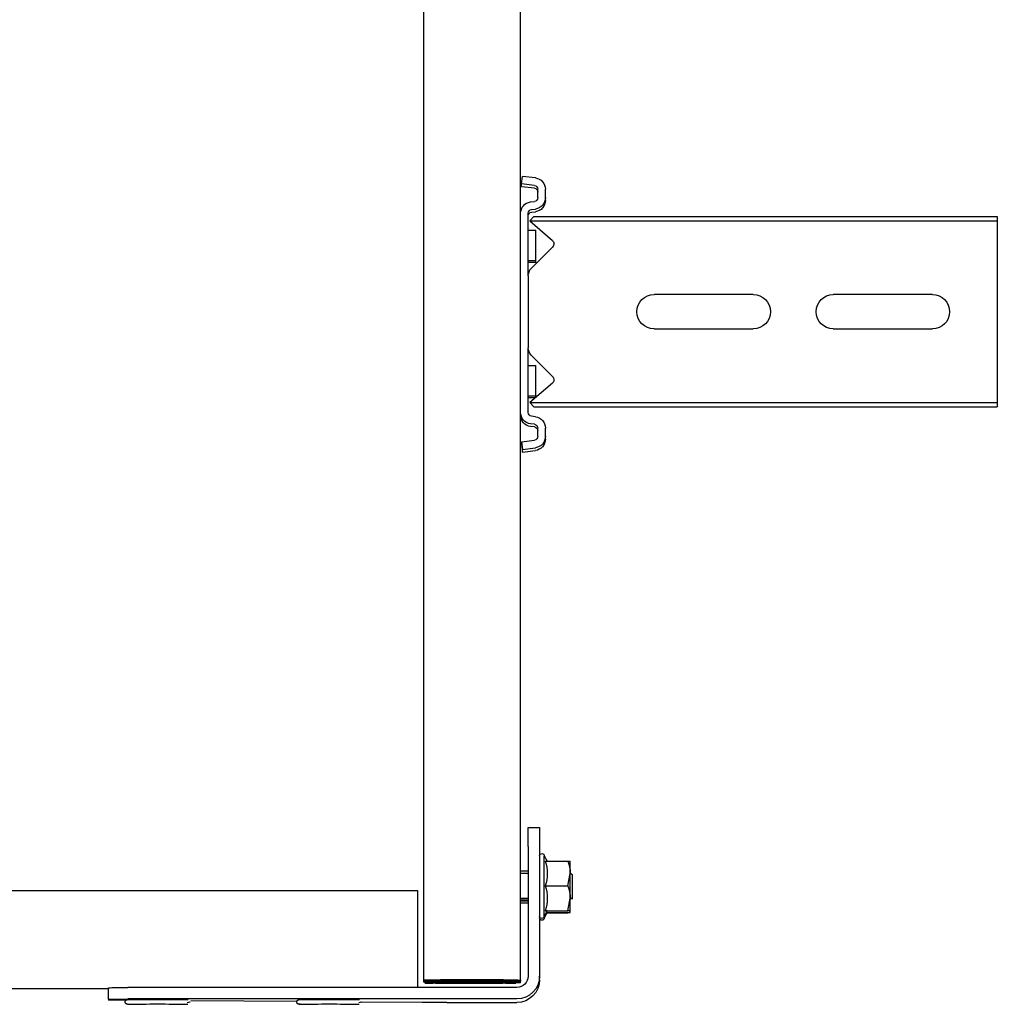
# Model space of a CAD drawing. Header units: centimetres. Extents: x 0 to 55409, y -2708 to 14680.
# Tile 183 of 215: x 52017 to 52043, y 5357 to 5383. Entities that reach past the tile are written whole.
import ezdxf

# ---------------------------------------------------------------- set-up
doc = ezdxf.new("R2010")
doc.units = ezdxf.units.CM
doc.header["$LTSCALE"] = 0.01
doc.layers.add('A-konstrukcja', color=7, linetype='Continuous')

# ---------------------------------------------------------------- blocks, each defined once
blk = doc.blocks.new('A$7E8814B27261F1')
at = {"color": 7, "linetype": 'Continuous'}
for p, q in [((4163.1, 4423), (4163.1, 327)), ((4188.85, 4341.97), (4188.85, 408.03)), ((4191.61, 408.03), (4188.61, 408.03)), ((4191.61, 408.03), (4191.83, 408.03)), ((4188.56, 301), (4188.56, 403.03)), ((4191.56, 301), (4191.56, 403.03)), ((4191.9, 403.51), (4191.9, 404.5)), ((4192.23, 358.68), (4192.03, 386.44)), ((4192.48, 325.83), (4192.36, 341.75)), ((711.34, 325.5), (4186.6, 325.5)), ((4163.1, 327), (4167.57, 327)), ((4167.57, 327), (4184.06, 327)), ((4184.06, 327), (4188.56, 327)), ((4186.62, 325.5), (4186.6, 325.5)), ((4186.62, 325.5), (4187.07, 325.5)), ((4186.62, 323.5), (4186.62, 325.5)), ((4187.07, 325.5), (4187.08, 325.5)), ((4187.08, 325.5), (4187.08, 323.5)), ((4186.93, 323.19), (4186.59, 323.19)), ((4186.6, 323.5), (4186.62, 323.5)), ((4186.94, 325), (4186.62, 325)), ((4186.94, 325), (4186.93, 323.19)), ((4186.93, 323.19), (4186.97, 321.2)), ((4186.98, 323.01), (4186.94, 325)), ((4187.4, 323.19), (4187.06, 323.19)), ((4187.08, 323.5), (4187.07, 323.5)), ((4187.41, 325), (4187.08, 325)), ((4187.4, 323.19), (4187.41, 325)), ((4187.44, 321.2), (4187.4, 323.19)), ((4187.41, 325), (4187.45, 323.01)), ((4186.56, 321), (4186.56, 304.5)), ((4186.58, 304.5), (4186.58, 321)), ((4187.03, 304.5), (4187.03, 321)), ((4187.05, 321), (4187.05, 304.5)), ((4192.5, 319.37), (4192.5, 301)), ((4186.97, 305.79), (4186.58, 305.79)), ((4186.97, 305.79), (4186.91, 303.09)), ((4187.44, 305.79), (4187.05, 305.79)), ((4187.37, 303.09), (4187.44, 305.79)), ((4186.91, 301.21), (4186.98, 303.94)), ((4187.44, 303.94), (4187.38, 301.21)), ((4186.6, 300), (711.34, 300)), ((3977.86, 299.74), (3975.88, 299.5)), ((3976.29, 296.13), (3975.88, 299.5)), ((3978.58, 299.74), (3977.86, 299.74)), ((3978.27, 296.38), (3977.86, 299.74)), ((3978.99, 296.38), (3978.58, 299.74)), ((4037.78, 300), (3985.55, 300)), ((4038.49, 300), (4037.78, 300)), ((4045.47, 299.74), (4045.05, 296.38)), ((4046.18, 299.74), (4045.47, 299.74)), ((4045.47, 299.74), (4047.45, 299.5)), ((4046.18, 299.74), (4048.17, 299.5)), ((4047.45, 299.5), (4047.04, 296.13)), ((4048.17, 299.5), (4047.45, 299.5)), ((4048.17, 299.5), (4047.75, 296.13)), ((4157.94, 300), (4157.94, 298)), ((4158.7, 298), (4158.7, 300)), ((4165.17, 298), (4165.17, 300)), ((4165.64, 298), (4165.64, 300)), ((4165.94, 298), (4165.94, 300)), ((4166.4, 298), (4166.4, 300)), ((4186.85, 302), (4186.6, 302)), ((4186.6, 300), (4186.85, 300)), ((4187.07, 300), (4186.85, 300)), ((4187.07, 302), (4187.32, 302)), ((4187.32, 300), (4187.07, 300)), ((3982.57, 297.37), (3982.45, 296.38)), ((3984.56, 297.12), (3984.44, 296.13)), ((3985.27, 297.12), (3985.15, 296.13)), ((4001.92, 298), (3985.55, 298)), ((3986.42, 296.55), (3987.55, 297.54)), ((3987.55, 297.54), (3992.65, 291.67)), ((3987.55, 297.54), (3987.55, 286.5)), ((3989.98, 298), (3989.98, 296)), ((3994.41, 291.61), (4000.01, 297.21)), ((3997.98, 296), (3997.98, 298)), ((3998.45, 296), (3998.45, 298)), ((4001.92, 298), (4004.23, 298)), ((4004.23, 298), (4018.52, 298)), ((4018.52, 298), (4020.83, 298)), ((4037.78, 298), (4020.83, 298)), ((4022.74, 297.21), (4028.34, 291.61)), ((4025.48, 298), (4025.48, 296)), ((4030.1, 291.67), (4035.2, 297.54)), ((4033.48, 296), (4033.48, 298)), ((4033.95, 296.1), (4033.95, 298)), ((4035.2, 297.54), (4036.33, 296.55)), ((4035.2, 297.54), (4035.2, 286.5)), ((4038.89, 296.13), (4038.77, 297.12)), ((4040.88, 296.38), (4040.75, 297.37)), ((4041.59, 296.38), (4041.47, 297.37)), ((4146.61, 298), (4146.61, 295)), ((4151.57, 298), (4146.61, 298)), ((4151.57, 298), (4185.56, 298)), ((3981.46, 295.5), (3979.27, 295.5)), ((3986.42, 296.55), (3986.42, 286.5)), ((3997.98, 296), (3989.98, 296)), ((3998.45, 296), (3997.98, 296)), ((4033.48, 296), (4025.48, 296)), ((4033.86, 296), (4033.48, 296)), ((4036.33, 296.55), (4036.33, 286.5)), ((4044.06, 295.5), (4041.87, 295.5)), ((4146.61, 295), (4151.57, 295)), ((4151.57, 295), (4185.56, 295)), ((4186.5, 295), (4185.56, 295)), ((3981.46, 293.5), (3979.27, 293.5)), ((3982.17, 293.5), (3981.46, 293.5)), ((4044.06, 293.5), (4041.87, 293.5)), ((4044.78, 293.5), (4044.06, 293.5)), ((4169.84, 293.8), (4154.04, 293.8)), ((4154.04, 293.8), (4155.41, 293.01)), ((4155.41, 293.57), (4155.41, 287.58)), ((4161.87, 293.57), (4161.87, 287.58)), ((4168.41, 293.57), (4168.41, 287.58)), ((4168.44, 292.99), (4169.84, 293.8)), ((4168.47, 293.57), (4168.47, 287.58)), ((4168.87, 293.24), (4168.87, 287.58)), ((4168.9, 292.99), (4170.3, 293.8)), ((4168.93, 293.28), (4168.93, 287.58)), ((4170.3, 293.8), (4169.84, 293.8)), ((4158.64, 287), (4155.44, 287)), ((4158.44, 287), (4158.94, 286.5)), ((4161.87, 287.58), (4158.64, 287)), ((4165.14, 287), (4158.64, 287)), ((4164.94, 286.5), (4165.44, 287)), ((4168.41, 287.58), (4165.14, 287)), ((4168.44, 287), (4165.14, 287)), ((4168.9, 287), (4168.5, 287)), ((3986.42, 286.5), (3986.42, 175)), ((3987.55, 286.5), (3987.55, 175)), ((4035.2, 286.5), (4035.2, 175)), ((4036.33, 286.5), (4036.33, 175)), ((4158.94, 286.5), (4164.94, 286.5)), ((4164.94, 286.5), (4165.4, 286.5)), ((4006.87, 239), (4006.87, 265)), ((4015.87, 265), (4015.87, 239)), ((4006.87, 192), (4006.87, 218)), ((4015.87, 218), (4015.87, 192)), ((3986.42, 175), (3987.55, 175)), ((3987.55, 175), (3992.65, 175)), ((3992.65, 175), (3994.41, 175)), ((3994.41, 175), (4000.01, 175)), ((4000.01, 175), (4001.92, 175)), ((4001.92, 175), (4020.83, 175)), ((4020.83, 175), (4022.74, 175)), ((4022.74, 175), (4028.34, 175)), ((4028.34, 175), (4030.1, 175)), ((4030.1, 175), (4035.2, 175)), ((4035.2, 175), (4036.33, 175))]:
    blk.add_line(p, q, dxfattribs=at)
for centre, radius, start, end in [((4001.92, 295.3), 2.7, 90, 135), ((4020.83, 295.3), 2.7, 45, 90), ((4154.04, 294.4), 0.6, 90, 270), ((4169.84, 294.4), 0.6, 270, 90), ((4170.3, 294.4), 0.6, 270, 90), ((4158.64, 302.37), 9.37, 249.8159, 290.1841), ((4165.14, 302.55), 9.56, 250.0132, 289.9868), ((3993.56, 292.46), 1.2, 221, 315), ((4029.19, 292.46), 1.2, 225, 319), ((4158.75, 296.93), 9.93, 250.3005, 269.3422), ((4159.76, 287.54), 4.36, 179.401, 187.0562), ((4165.25, 297.12), 10.12, 250.4904, 269.3522), ((4172.76, 287.54), 4.36, 179.401, 187.0562), ((4164.16, 287.53), 4.31, 352.9062, 0.6366), ((4173.22, 287.54), 4.36, 179.401, 187.0562), ((4011.37, 265), 4.5, 0, 180), ((4011.37, 239), 4.5, 180, 0), ((4011.37, 218), 4.5, 0, 180), ((4011.37, 192), 4.5, 180, 0)]:
    blk.add_arc(centre, radius, start, end, dxfattribs=at)
for centre, major_axis, ratio, start_param, end_param in [((4188.61, 403.03), (0, 5), 0.008727, 0, 1.570796), ((4191.61, 403.03), (0, -5), 0.008727, 3.141593, 4.712389), ((4191.83, 398.03), (0, 10), 0.008727, 5.415173, 6.283185), ((4192.94, 395.2), (0, 7.9), 0.008727, 0, 3.141593), ((4192.94, 395.2), (0, 7.9), 0.008727, 6.268069, 6.283185), ((4191.74, 395.2), (0, 7.9), 0.008727, 1.436101, 3.141593), ((4192.94, 350.2), (0, 7.9), 0.008727, 0, 3.141593), ((4192.94, 350.2), (0, 7.9), 0.008727, 6.268069, 6.283185), ((4191.74, 350.2), (0, 7.9), 0.008727, 1.436101, 3.141593), ((4186.6, 321), (0, 4.5), 0.008727, 0, 1.570796), ((4187.07, 321), (0, 4.5), 0.008727, 0, 1.570796), ((4192.41, 319.37), (0, 10), 0.008727, 4.712389, 5.415173), ((4186.6, 321), (0, -2.5), 0.008727, 3.141593, 4.712389), ((4186.94, 313.5), (0, -10.5), 0.008727, 0.427989, 2.70526), ((4187.07, 321), (0, -2.5), 0.008727, 3.141593, 4.712389), ((4187.41, 313.5), (0, 10.5), 0.008727, 3.569582, 5.846853), ((4186.94, 313.5), (0, 8.5), 0.008727, 3.578382, 5.846853), ((4187.41, 313.5), (0, -8.5), 0.008727, 0.43679, 2.70526), ((4186.6, 304.5), (0, 4.5), 0.008727, 1.570796, 3.141593), ((4186.6, 304.5), (0, -2.5), 0.008727, 4.712389, 6.283185), ((4186.85, 320), (0, 18), 0.008727, 3.141593, 3.490659), ((4187.07, 304.5), (0, 4.5), 0.008727, 1.570796, 3.141593), ((4187.07, 304.5), (0, -2.5), 0.008727, 4.712389, 6.283185), ((4187.32, 320), (0, -18), 0.008727, 0, 0.349066), ((3985.55, 297), (0, 3), 0.999962, 0, 1.448623), ((4037.78, 297), (0, -3), 0.999962, 1.692969, 3.141593), ((4038.49, 297), (0, -3), 0.999962, 1.692969, 3.141593), ((4185.56, 301), (0, 6), 0.999962, 3.141593, 4.712389), ((4185.56, 301), (0, 3), 0.999962, 3.141593, 4.712389), ((4186.5, 301), (0, -6), 0.999962, 0, 1.570796), ((4186.85, 320), (0, -20), 0.008727, 0, 0.349066), ((4187.32, 320), (0, 20), 0.008727, 3.141593, 3.490659), ((3985.55, 297), (0, 1), 0.999962, 0, 1.448623), ((3986.26, 297), (0, 1), 0.999962, 0.000002, 1.448623), ((4037.78, 297), (0, -1), 0.999962, 1.692969, 3.141593), ((3979.27, 296.5), (0, -3), 0.999962, 4.834562, 6.283185), ((3979.27, 296.5), (0, -1), 0.999962, 4.834562, 6.283185), ((3979.98, 296.5), (0, -1), 0.999962, 4.834562, 6.283185), ((3981.46, 296.5), (0, 1), 0.999962, 3.141593, 4.590216), ((3981.46, 296.5), (0, 3), 0.999962, 3.141593, 4.590216), ((3982.17, 296.5), (0, 3), 0.999962, 3.141593, 4.590216), ((4041.87, 296.5), (0, -3), 0.999962, 4.834562, 6.283185), ((4041.87, 296.5), (0, -1), 0.999962, 4.834562, 6.283185), ((4042.58, 296.5), (0, -1), 0.999962, 4.834562, 6.283185), ((4044.06, 296.5), (0, 1), 0.999962, 3.141593, 4.590216), ((4044.06, 296.5), (0, 3), 0.999962, 3.141593, 4.590216), ((4044.78, 296.5), (0, 3), 0.999962, 3.141593, 4.590216)]:
    blk.add_ellipse(centre, major_axis=major_axis, ratio=ratio, start_param=start_param, end_param=end_param, dxfattribs=at)
for points, knots in [([(4192.94, 403.11), (4192.94, 403.14), (4192.95, 403.16), (4192.9, 403.32), (4192.84, 403.43), (4192.74, 403.56), (4192.57, 403.67), (4192.35, 403.71), (4192.14, 403.68), (4191.97, 403.59), (4191.87, 403.48), (4191.8, 403.38), (4191.77, 403.29), (4191.75, 403.23), (4191.74, 403.18), (4191.73, 403.12), (4191.72, 402.92), (4191.7, 402.1), (4191.68, 399.99), (4191.67, 397.85), (4191.67, 396.6), (4191.67, 396.24)], [0.5226093, 0.5226093, 0.5226093, 0.5226093, 0.5419823, 0.5459281, 0.550613, 0.5569908, 0.5641798, 0.5719987, 0.5803439, 0.5868466, 0.5922879, 0.596927, 0.6007021, 0.6040085, 0.6081559, 0.6157521, 0.6380484, 0.7559458, 0.8577585, 0.9645625, 1, 1, 1, 1]), ([(4192.96, 357.78), (4192.95, 357.94), (4192.93, 358.09), (4192.95, 358.16), (4192.9, 358.32), (4192.84, 358.43), (4192.74, 358.56), (4192.57, 358.67), (4192.35, 358.71), (4192.14, 358.68), (4191.97, 358.59), (4191.87, 358.48), (4191.8, 358.38), (4191.77, 358.29), (4191.75, 358.23), (4191.74, 358.18), (4191.73, 358.12), (4191.72, 357.92), (4191.7, 357.1), (4191.68, 354.99), (4191.67, 352.85), (4191.67, 351.6), (4191.67, 351.24)], [0.4679523, 0.4679523, 0.4679523, 0.4679523, 0.5226093, 0.5419823, 0.5459281, 0.550613, 0.5569908, 0.5641798, 0.5719987, 0.5803439, 0.5868466, 0.5922879, 0.596927, 0.6007021, 0.6040085, 0.6081559, 0.6157521, 0.6380484, 0.7559458, 0.8577585, 0.9645625, 1, 1, 1, 1]), ([(4168.44, 292.99), (4168.44, 292.99), (4168.44, 292.99), (4168.43, 292.99), (4168.43, 293.05), (4168.42, 293.25), (4168.41, 293.4), (4168.41, 293.57)], [0.4932109, 0.4932109, 0.4932109, 0.4932109, 0.5, 0.5, 0.75, 0.75, 1, 1, 1, 1])]:
    blk.add_open_spline(points, degree=3, knots=knots, dxfattribs=at)
for points in [[(4192.28, 386.7), (4192.38, 386.64), (4192.49, 386.89), (4192.58, 387.45)], [(4192.28, 341.7), (4192.38, 341.64), (4192.49, 341.89), (4192.58, 342.45)]]:
    blk.add_open_spline(points, degree=3, dxfattribs=at)

msp = doc.modelspace()

# ---------------------------------------------------------------- block references
at = {"layer": 'A-konstrukcja', "xscale": -0.1, "yscale": 0.1, "zscale": 0.1, "rotation": 90}
msp.add_blockref('A$7E8814B27261F1', (52060.429, 5776.583), dxfattribs=at)

doc.saveas('drawing.dxf')
